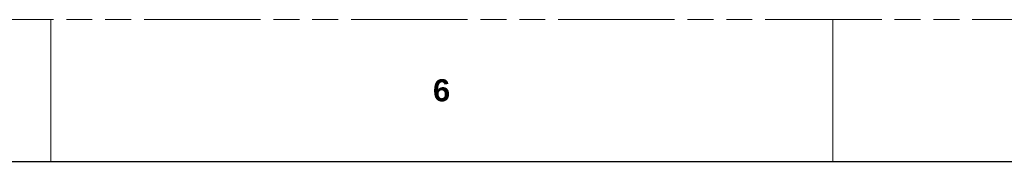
# Model space of a CAD drawing. Header units: millimetres. Extents: x 3925 to 5043, y -86 to 778.
# Tile 57 of 256: x 4199 to 4375, y 752 to 778. Entities that reach past the tile are written whole.
import ezdxf

# ---------------------------------------------------------------- set-up
doc = ezdxf.new("R2010")
doc.units = ezdxf.units.MM
doc.header["$LTSCALE"] = 46.255
doc.linetypes.add('PHANTOM', pattern=[0.8, 0.45, -0.05, 0.1, -0.05, 0.1, -0.05])
doc.layers.get('0').update_dxf_attribs({"linetype": 'CONTINUOUS'})
doc.styles.add('SLDTEXTSTYLE0', font='arialbd.ttf', dxfattribs={"height": 5.5})

msp = doc.modelspace()

# ---------------------------------------------------------------- linework, layer by layer
at = {"color": 7, "linetype": 'PHANTOM', "lineweight": 0}
msp.add_line((3924.9114, 777.5606), (5042.5114, 777.5606), dxfattribs=at)
at = {"color": 7, "linetype": 'Continuous', "lineweight": 0}
for p, q in [((4204.3114, 777.5606), (4204.3114, 752.1606)), ((4344.0114, 777.5606), (4344.0114, 752.1606))]:
    msp.add_line(p, q, dxfattribs=at)
at = {"color": 7, "linetype": 'Continuous', "lineweight": 30}
msp.add_line((3937.6114, 752.1606), (5029.8114, 752.1606), dxfattribs=at)

# ---------------------------------------------------------------- texts
at = {"color": 7, "linetype": 'Continuous', "lineweight": 0, "insert": (4272.5739, 766.8898), "char_height": 3.9688, "attachment_point": 1, "style": 'SLDTEXTSTYLE0'}
msp.add_mtext('6', dxfattribs=at)

doc.saveas('drawing.dxf')
